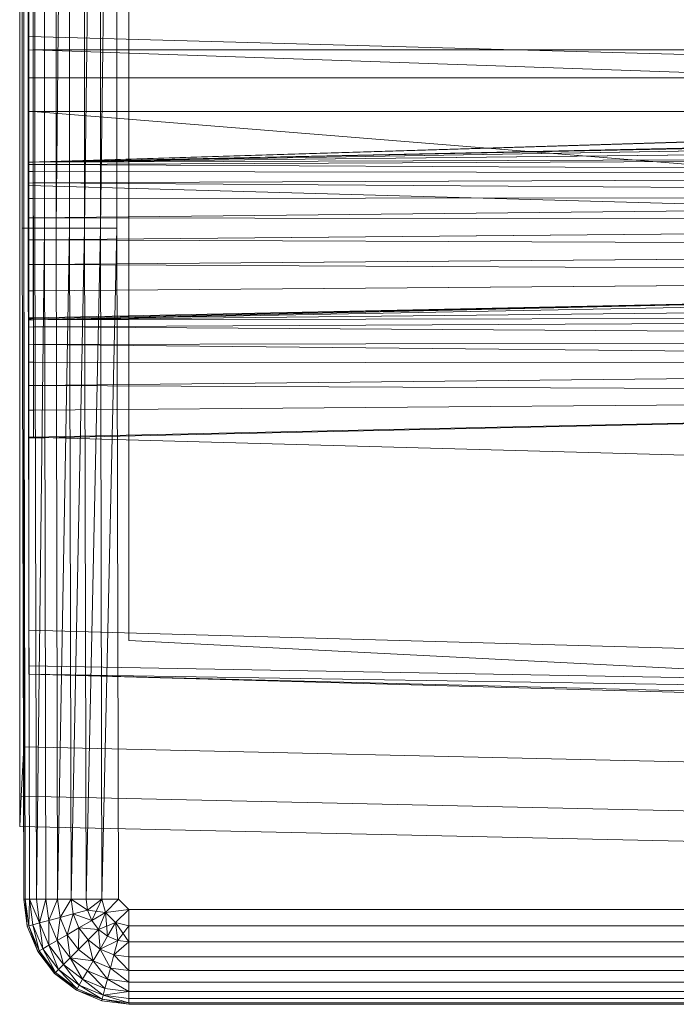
# Model space of a CAD drawing. Header units: metres. Extents: x 391.1 to 430.4, y 12.7 to 28.4.
# Tile 104 of 168: x 407.3769 to 407.4684, y 26.2527 to 26.3898. Entities that reach past the tile are written whole.
import ezdxf

# ---------------------------------------------------------------- set-up
doc = ezdxf.new("R2010")
doc.units = ezdxf.units.M
doc.layers.add('A-DETL-____-MBND', color=7, linetype='Continuous', lineweight=18)

# ---------------------------------------------------------------- blocks, each defined once
blk = doc.blocks.new('Family - Inodor PB-155487-02_PCI_P0')
at = {"layer": 'A-DETL-____-MBND', "color": 253, "true_color": 0xaaaaaa}
for p, q in [((0.00056, 0.01465), (0.00056, 0.38826)), ((0.00056, 0.01465), (0.00056, 0.38826)), ((0, 0.36417), (0, 0.03582)), ((0, 0.03582), (0, 0.36417)), ((0.00056, 0.36417), (0.00056, 0.03582)), ((0.00056, 0.03582), (0.00056, 0.36417)), ((0.01521, 0.35403), (0.01521, 0.05064)), ((0.01521, 0.35403), (0.01521, 0.05064)), ((0.00036, 0.10805), (0.00036, 0.29485)), ((0.00036, 0.10805), (0.00036, 0.29485)), ((0.00056, 0.10805), (0.00056, 0.29485)), ((0.00056, 0.29485), (0.00056, 0.10805)), ((0.00056, 0.10805), (0.00056, 0.29485)), ((0.00116, 0.10805), (0.00116, 0.29485)), ((0.00116, 0.29485), (0.00116, 0.10805)), ((0.00116, 0.10805), (0.00116, 0.29485)), ((0.00213, 0.10805), (0.00213, 0.29485)), ((0.00213, 0.29485), (0.00213, 0.10805)), ((0.00213, 0.10805), (0.00213, 0.29485)), ((0.00345, 0.10805), (0.00345, 0.29485)), ((0.00345, 0.29485), (0.00345, 0.10805)), ((0.00345, 0.10805), (0.00345, 0.29485)), ((0.00508, 0.10805), (0.00508, 0.29485)), ((0.00508, 0.29485), (0.00508, 0.10805)), ((0.00696, 0.29485), (0.00508, 0.10805)), ((0.00508, 0.10805), (0.00508, 0.29485)), ((0.00508, 0.10805), (0.00696, 0.29485)), ((0.00696, 0.10805), (0.00696, 0.29485)), ((0.00696, 0.10805), (0.00696, 0.29485)), ((0.00696, 0.10805), (0.00696, 0.29485)), ((0.00904, 0.10805), (0.00904, 0.29485)), ((0.00904, 0.29485), (0.00904, 0.10805)), ((0.01126, 0.29485), (0.00904, 0.10805)), ((0.00904, 0.10805), (0.00904, 0.29485)), ((0.00904, 0.10805), (0.01126, 0.29485)), ((0.01126, 0.10805), (0.01126, 0.29485)), ((0.01354, 0.29485), (0.01126, 0.10805)), ((0.01126, 0.10805), (0.01126, 0.29485)), ((0.01126, 0.10805), (0.01126, 0.29485)), ((0.01126, 0.10805), (0.01354, 0.29485)), ((0.01354, 0.10805), (0.01354, 0.29485)), ((0.01354, 0.29485), (0.01354, 0.10805)), ((0.01354, 0.10805), (0.01354, 0.29485)), ((0.00127, 0.11722), (0.00127, 0.28262)), ((0.00127, 0.13284), (0.00127, 0.26701)), ((0.00127, 0.267), (0.00127, 0.13339)), ((0.00186, 0.26697), (0.00186, 0.13288)), ((0.00186, 0.13288), (0.00186, 0.26697)), ((0.00186, 0.13288), (0.00186, 0.26697)), ((0.00186, 0.13288), (0.00186, 0.26697)), ((0.00127, 0.13475), (0.00127, 0.15852)), ((0.51095, 0.12067), (0.00127, 0.13475)), ((0.00127, 0.11399), (0.00127, 0.13475)), ((0.52327, 0.1334), (0.00127, 0.11723)), ((0.00127, 0.13339), (0.00127, 0.13285)), ((0.00187, 0.11726), (0.52327, 0.1334)), ((0.00187, 0.11726), (0.52327, 0.1334)), ((0.00186, 0.13288), (0.00127, 0.13285)), ((0.00186, 0.13288), (0.00127, 0.13285)), ((0.00186, 0.13288), (0.00127, 0.13284)), ((0.00186, 0.13288), (0.00127, 0.13284)), ((0.00127, 0.13285), (0.00127, 0.12897)), ((0.00127, 0.13284), (0.00127, 0.11728)), ((0.00186, 0.13288), (0.28176, 0.13288)), ((0.28176, 0.13288), (0.00186, 0.13288)), ((0.00186, 0.12899), (0.00186, 0.13288)), ((0.00186, 0.13288), (0.00186, 0.12899)), ((0.28176, 0.13288), (0.00186, 0.13288)), ((0.28176, 0.13288), (0.00186, 0.13288)), ((0.28176, 0.12326), (0.00186, 0.13288)), ((0.00186, 0.13288), (0.00187, 0.11726)), ((0.28176, 0.12326), (0.00186, 0.13288)), ((0.00187, 0.11726), (0.00186, 0.13288)), ((0.00187, 0.11726), (0.51154, 0.13288)), ((0.00187, 0.11726), (0.51154, 0.13288)), ((0.00186, 0.12899), (0.00127, 0.12897)), ((0.00186, 0.12899), (0.00127, 0.12897)), ((0.00127, 0.12897), (0.00127, 0.12431)), ((0.00186, 0.12899), (0.28176, 0.12899)), ((0.28176, 0.12899), (0.00186, 0.12899)), ((0.00186, 0.12431), (0.00186, 0.12899)), ((0.00186, 0.12899), (0.00186, 0.12431)), ((0.00186, 0.12431), (0.00127, 0.12431)), ((0.00127, 0.12431), (0.00186, 0.12431)), ((0.00127, 0.12431), (0.00127, 0.1243)), ((0.00186, 0.12431), (0.00127, 0.1243)), ((0.00127, 0.1243), (0.00186, 0.12431)), ((0.00186, 0.12431), (0.00127, 0.12428)), ((0.00186, 0.12431), (0.00127, 0.12428)), ((0.00127, 0.1243), (0.00127, 0.12428)), ((0.00127, 0.12428), (0.00127, 0.09539)), ((0.00186, 0.12431), (0.28176, 0.12431)), ((0.28176, 0.12431), (0.00186, 0.12431)), ((0.28175, 0.10165), (0.00186, 0.12431)), ((0.00186, 0.12431), (0.00192, 0.09531)), ((0.28175, 0.10165), (0.00186, 0.12431)), ((0.00192, 0.09531), (0.00186, 0.12431)), ((0.00187, 0.11726), (0.28176, 0.12326)), ((0.00187, 0.11726), (0.28176, 0.12326)), ((0.28176, 0.12326), (0.00187, 0.11726)), ((0.00187, 0.11726), (0.28176, 0.12326)), ((0.28176, 0.12295), (0.00187, 0.11726)), ((0.00187, 0.11726), (0.28176, 0.12295)), ((0.28176, 0.12197), (0.00187, 0.11726)), ((0.00187, 0.11726), (0.28176, 0.12197)), ((0.28176, 0.12037), (0.00187, 0.11726)), ((0.00187, 0.11726), (0.28176, 0.12037)), ((0.28176, 0.11819), (0.00187, 0.11726)), ((0.00187, 0.11694), (0.28176, 0.11819)), ((0.00187, 0.11726), (0.28176, 0.11819)), ((0.00187, 0.11694), (0.28176, 0.11819)), ((0.00187, 0.11726), (0.00127, 0.11728)), ((0.00127, 0.11728), (0.00187, 0.11726)), ((0.00127, 0.11728), (0.00127, 0.11723)), ((0.00127, 0.11722), (0.00187, 0.11726)), ((0.00187, 0.11726), (0.00127, 0.11722)), ((0.00187, 0.11726), (0.00127, 0.11723)), ((0.00187, 0.11726), (0.00127, 0.11723)), ((0.00127, 0.11722), (0.00127, 0.11691)), ((0.00187, 0.11694), (0.00127, 0.11691)), ((0.00187, 0.11694), (0.00127, 0.11691)), ((0.00127, 0.11691), (0.00127, 0.11594)), ((0.00187, 0.11694), (0.00187, 0.11726)), ((0.00187, 0.11726), (0.00187, 0.11694)), ((0.28176, 0.11552), (0.00187, 0.11694)), ((0.28176, 0.11552), (0.00187, 0.11694)), ((0.00187, 0.11596), (0.00187, 0.11694)), ((0.00187, 0.11694), (0.00187, 0.11596)), ((0.00187, 0.11596), (0.00127, 0.11594)), ((0.00187, 0.11596), (0.00127, 0.11594)), ((0.00127, 0.11594), (0.00127, 0.11434)), ((0.28176, 0.11552), (0.00187, 0.11596)), ((0.28176, 0.11552), (0.00187, 0.11596)), ((0.00187, 0.11436), (0.00187, 0.11596)), ((0.00187, 0.11596), (0.00187, 0.11436)), ((0.28176, 0.11552), (0.00187, 0.11436)), ((0.00187, 0.11436), (0.28176, 0.11552)), ((0.00187, 0.11436), (0.00127, 0.11434)), ((0.00187, 0.11436), (0.00127, 0.11434)), ((0.00127, 0.11434), (0.00127, 0.11218)), ((0.51095, 0.09991), (0.00127, 0.11399)), ((0.00127, 0.07896), (0.00127, 0.11399)), ((0.28176, 0.11242), (0.00187, 0.11436)), ((0.28176, 0.11242), (0.00187, 0.11436)), ((0.00187, 0.11219), (0.00187, 0.11436)), ((0.00187, 0.11436), (0.00187, 0.11219)), ((0.28176, 0.11242), (0.00187, 0.11219)), ((0.00187, 0.10951), (0.28176, 0.11242)), ((0.00187, 0.11219), (0.28176, 0.11242)), ((0.00187, 0.10951), (0.28176, 0.11242)), ((0.00187, 0.11219), (0.00127, 0.11218)), ((0.00187, 0.11219), (0.00127, 0.11218)), ((0.00127, 0.11218), (0.00127, 0.10951)), ((0.00187, 0.10951), (0.00187, 0.11219)), ((0.00187, 0.11219), (0.00187, 0.10951)), ((0.00187, 0.10951), (0.00127, 0.10951)), ((0.00127, 0.10951), (0.00187, 0.10951)), ((0.00187, 0.10951), (0.00127, 0.10951)), ((0.00187, 0.10951), (0.00127, 0.10951)), ((0.00127, 0.10951), (0.00127, 0.10642)), ((0.28176, 0.10898), (0.00187, 0.10951)), ((0.28176, 0.10898), (0.00187, 0.10951)), ((0.00187, 0.10641), (0.00187, 0.10951)), ((0.00187, 0.10951), (0.00187, 0.10641)), ((0.28176, 0.10898), (0.00187, 0.10641)), ((0.00187, 0.10641), (0.28176, 0.10898)), ((0.00056, 0.10805), (0.00036, 0.10805)), ((0.00056, 0.01465), (0.00036, 0.10805)), ((0.00036, 0.10805), (0.00056, 0.10805)), ((0.00056, 0.10805), (0.00036, 0.10805)), ((0.00056, 0.01465), (0.00036, 0.10805)), ((0.00116, 0.10805), (0.00056, 0.10805)), ((0.00076, 0.01465), (0.00056, 0.10805)), ((0.00056, 0.10805), (0.00116, 0.10805)), ((0.00056, 0.10805), (0.00056, 0.01465)), ((0.00116, 0.10805), (0.00056, 0.10805)), ((0.00076, 0.01465), (0.00056, 0.10805)), ((0.00076, 0.01465), (0.00056, 0.10805)), ((0.00056, 0.01465), (0.00056, 0.10805)), ((0.00213, 0.10805), (0.00116, 0.10805)), ((0.00136, 0.01465), (0.00116, 0.10805)), ((0.00116, 0.10805), (0.00213, 0.10805)), ((0.00116, 0.10805), (0.00136, 0.01465)), ((0.00213, 0.10805), (0.00116, 0.10805)), ((0.00136, 0.01465), (0.00116, 0.10805)), ((0.00345, 0.10805), (0.00213, 0.10805)), ((0.00233, 0.01465), (0.00213, 0.10805)), ((0.00213, 0.10805), (0.00345, 0.10805)), ((0.00213, 0.10805), (0.00233, 0.01465)), ((0.00345, 0.10805), (0.00213, 0.10805)), ((0.00233, 0.01465), (0.00213, 0.10805)), ((0.00345, 0.10805), (0.00233, 0.01465)), ((0.00233, 0.01465), (0.00345, 0.10805)), ((0.00365, 0.01465), (0.00345, 0.10805)), ((0.00345, 0.10805), (0.00508, 0.10805)), ((0.00508, 0.10805), (0.00345, 0.10805)), ((0.00365, 0.01465), (0.00345, 0.10805)), ((0.00365, 0.01465), (0.00345, 0.10805)), ((0.00528, 0.01465), (0.00508, 0.10805)), ((0.00696, 0.10805), (0.00508, 0.10805)), ((0.00508, 0.10805), (0.00528, 0.01465)), ((0.00696, 0.10805), (0.00508, 0.10805)), ((0.00528, 0.01465), (0.00508, 0.10805)), ((0.00696, 0.10805), (0.00528, 0.01465)), ((0.00528, 0.01465), (0.00696, 0.10805)), ((0.00716, 0.01465), (0.00696, 0.10805)), ((0.00696, 0.10805), (0.00904, 0.10805)), ((0.00904, 0.10805), (0.00696, 0.10805)), ((0.00716, 0.01465), (0.00696, 0.10805)), ((0.00716, 0.01465), (0.00696, 0.10805)), ((0.00904, 0.10805), (0.00716, 0.01465)), ((0.00716, 0.01465), (0.00904, 0.10805)), ((0.00924, 0.01465), (0.00904, 0.10805)), ((0.01126, 0.10805), (0.00904, 0.10805)), ((0.01126, 0.10805), (0.00904, 0.10805)), ((0.00924, 0.01465), (0.00904, 0.10805)), ((0.00924, 0.01465), (0.00904, 0.10805)), ((0.01126, 0.10805), (0.00924, 0.01465)), ((0.00924, 0.01465), (0.01126, 0.10805)), ((0.01146, 0.01465), (0.01126, 0.10805)), ((0.01354, 0.10805), (0.01126, 0.10805)), ((0.01354, 0.10805), (0.01126, 0.10805)), ((0.01146, 0.01465), (0.01126, 0.10805)), ((0.01146, 0.01465), (0.01126, 0.10805)), ((0.01354, 0.10805), (0.01146, 0.01465)), ((0.01146, 0.01465), (0.01354, 0.10805)), ((0.01374, 0.01465), (0.01354, 0.10805)), ((0.01354, 0.10805), (0.01374, 0.01465)), ((0.01374, 0.01465), (0.01354, 0.10805)), ((0.00187, 0.10641), (0.00127, 0.10642)), ((0.00127, 0.10642), (0.00187, 0.10641)), ((0.00127, 0.10642), (0.00127, 0.10642)), ((0.00187, 0.10641), (0.00127, 0.10642)), ((0.00127, 0.10642), (0.00187, 0.10641)), ((0.00127, 0.10642), (0.00127, 0.10641)), ((0.00187, 0.10641), (0.00127, 0.10641)), ((0.00187, 0.10641), (0.00127, 0.10641)), ((0.00127, 0.10641), (0.00127, 0.10299)), ((0.28176, 0.10533), (0.00187, 0.10641)), ((0.00187, 0.10641), (0.00187, 0.10298)), ((0.28176, 0.10533), (0.00187, 0.10641)), ((0.00187, 0.10298), (0.00187, 0.10641)), ((0.28176, 0.10533), (0.00187, 0.10298)), ((0.00187, 0.10298), (0.28176, 0.10533)), ((0.00187, 0.10298), (0.00127, 0.10299)), ((0.00127, 0.10299), (0.00187, 0.10298)), ((0.00127, 0.10299), (0.00127, 0.10298)), ((0.00187, 0.10298), (0.00127, 0.10298)), ((0.00127, 0.10298), (0.00187, 0.10298)), ((0.00127, 0.10298), (0.00127, 0.10297)), ((0.00187, 0.10298), (0.00127, 0.10297)), ((0.00187, 0.10298), (0.00127, 0.10297)), ((0.00127, 0.10297), (0.00127, 0.09933)), ((0.28176, 0.10156), (0.00187, 0.10298)), ((0.28176, 0.10156), (0.00187, 0.10298)), ((0.00187, 0.09932), (0.00187, 0.10298)), ((0.00187, 0.10298), (0.00187, 0.09932)), ((0.28176, 0.10156), (0.00127, 0.09542)), ((0.28176, 0.10156), (0.00187, 0.09932)), ((0.00187, 0.09555), (0.28176, 0.10156)), ((0.00187, 0.09932), (0.28176, 0.10156)), ((0.00187, 0.09555), (0.28176, 0.10156)), ((0.28175, 0.10165), (0.00192, 0.09531)), ((0.00192, 0.09531), (0.28175, 0.10165)), ((0.28181, 0.10065), (0.00192, 0.09531)), ((0.00192, 0.09531), (0.28181, 0.10065)), ((0.00187, 0.09932), (0.00127, 0.09933)), ((0.00127, 0.09933), (0.00187, 0.09932)), ((0.00127, 0.09933), (0.00127, 0.09932)), ((0.00187, 0.09932), (0.00127, 0.09932)), ((0.00187, 0.09932), (0.00127, 0.09932)), ((0.00127, 0.09932), (0.00127, 0.09556)), ((0.00187, 0.09555), (0.00187, 0.09932)), ((0.00187, 0.09932), (0.00187, 0.09555)), ((0.28181, 0.0982), (0.00192, 0.09531)), ((0.00192, 0.09531), (0.28181, 0.0982)), ((0.00187, 0.09555), (0.00127, 0.09556)), ((0.00127, 0.09556), (0.00187, 0.09555)), ((0.00127, 0.09556), (0.00127, 0.09555)), ((0.00187, 0.09555), (0.00127, 0.09552)), ((0.00187, 0.09555), (0.00127, 0.09555)), ((0.00127, 0.09555), (0.00187, 0.09555)), ((0.00127, 0.09555), (0.00127, 0.09553)), ((0.00187, 0.09555), (0.00127, 0.09553)), ((0.00127, 0.09553), (0.00187, 0.09555)), ((0.00187, 0.09555), (0.00127, 0.09552)), ((0.00127, 0.09553), (0.00127, 0.09552)), ((0.00127, 0.09552), (0.00127, 0.09542)), ((0.00192, 0.09531), (0.00127, 0.09539)), ((0.00127, 0.09539), (0.00192, 0.09531)), ((0.00127, 0.09539), (0.00127, 0.09528)), ((0.00192, 0.09531), (0.00127, 0.09528)), ((0.00192, 0.09531), (0.00127, 0.09528)), ((0.00127, 0.09528), (0.00127, 0.09428)), ((0.28181, 0.09576), (0.00192, 0.09531)), ((0.00192, 0.09431), (0.28181, 0.09576)), ((0.00192, 0.09531), (0.28181, 0.09576)), ((0.00192, 0.09431), (0.28181, 0.09576)), ((0.00192, 0.09431), (0.00192, 0.09531)), ((0.00192, 0.09531), (0.00192, 0.09431)), ((0.00192, 0.09431), (0.00127, 0.09428)), ((0.00192, 0.09431), (0.00127, 0.09428)), ((0.00127, 0.09428), (0.00127, 0.09183)), ((0.28181, 0.09248), (0.00192, 0.09431)), ((0.28181, 0.09248), (0.00192, 0.09431)), ((0.00192, 0.09185), (0.00192, 0.09431)), ((0.00192, 0.09431), (0.00192, 0.09185)), ((0.00192, 0.09185), (0.00127, 0.09183)), ((0.00192, 0.09185), (0.00127, 0.09183)), ((0.28181, 0.09248), (0.00192, 0.09185)), ((0.00192, 0.09185), (0.28181, 0.09248)), ((0.28181, 0.08906), (0.00192, 0.09185)), ((0.28181, 0.08906), (0.00192, 0.09185)), ((0.00192, 0.08942), (0.00192, 0.09185)), ((0.00192, 0.09185), (0.00192, 0.08942)), ((0.00127, 0.09183), (0.00127, 0.08941)), ((0.00192, 0.08942), (0.00127, 0.08941)), ((0.00192, 0.08942), (0.00127, 0.08941)), ((0.00127, 0.08941), (0.00127, 0.08614)), ((0.28181, 0.08906), (0.00192, 0.08942)), ((0.28181, 0.08906), (0.00192, 0.08942)), ((0.00192, 0.08614), (0.00192, 0.08942)), ((0.00192, 0.08942), (0.00192, 0.08614)), ((0.28181, 0.08906), (0.00192, 0.08614)), ((0.00192, 0.08614), (0.28181, 0.08906)), ((0.00192, 0.08614), (0.00127, 0.08614)), ((0.00127, 0.08614), (0.00192, 0.08614)), ((0.00127, 0.08614), (0.00127, 0.08614)), ((0.00192, 0.08614), (0.00127, 0.08614)), ((0.00192, 0.08614), (0.00127, 0.08614)), ((0.00127, 0.08614), (0.00127, 0.08273)), ((0.28181, 0.08497), (0.00192, 0.08614)), ((0.00192, 0.08614), (0.00192, 0.08272)), ((0.28181, 0.08497), (0.00192, 0.08614)), ((0.00192, 0.08272), (0.00192, 0.08614)), ((0.28181, 0.08497), (0.00127, 0.07882)), ((0.28181, 0.08497), (0.00192, 0.08272)), ((0.00192, 0.07896), (0.28181, 0.08497)), ((0.00192, 0.08272), (0.28181, 0.08497)), ((0.00192, 0.07896), (0.28181, 0.08497)), ((0.00192, 0.08272), (0.00127, 0.08273)), ((0.00127, 0.08273), (0.00192, 0.08272)), ((0.00127, 0.08273), (0.00127, 0.08272)), ((0.00192, 0.08272), (0.00127, 0.08272)), ((0.00127, 0.08272), (0.00192, 0.08272)), ((0.00127, 0.08272), (0.00127, 0.08271)), ((0.00192, 0.08272), (0.00127, 0.08271)), ((0.00192, 0.08272), (0.00127, 0.08271)), ((0.00127, 0.08271), (0.00127, 0.07897)), ((0.00192, 0.07896), (0.00192, 0.08272)), ((0.00192, 0.08272), (0.00192, 0.07896)), ((0.00192, 0.07896), (0.00127, 0.07897)), ((0.00127, 0.07897), (0.00192, 0.07896)), ((0.00127, 0.07897), (0.00127, 0.07896)), ((0.51095, 0.06488), (0.00127, 0.07896)), ((0.00127, 0.05207), (0.00127, 0.07896)), ((0.00192, 0.07896), (0.00127, 0.07894)), ((0.00192, 0.07896), (0.00127, 0.07896)), ((0.00127, 0.07896), (0.00192, 0.07896)), ((0.00127, 0.07896), (0.00127, 0.07894)), ((0.00192, 0.07896), (0.00127, 0.07894)), ((0.00127, 0.07894), (0.00192, 0.07896)), ((0.00192, 0.07896), (0.00127, 0.07894)), ((0.00127, 0.07894), (0.00127, 0.07882)), ((0.00127, 0.07894), (0.00127, 0.07894)), ((0.51095, 0.03799), (0.00127, 0.05207)), ((0.00127, 0.04712), (0.00127, 0.05207)), ((0.01521, 0.05064), (0.15161, 0.0437)), ((0.17966, 0.04228), (0.01521, 0.05064)), ((0.51095, 0.03799), (0.00127, 0.04712)), ((0.00127, 0.04594), (0.00127, 0.04712)), ((0.51095, 0.03799), (0.00127, 0.04594)), ((0.51095, 0.03305), (0.00127, 0.04594)), ((0.51095, 0.03186), (0.00127, 0.04594)), ((0, 0.03582), (0, 0.02899)), ((0, 0.02899), (0, 0.03582)), ((0.00056, 0.03582), (0.00022, 0.02899)), ((0.00022, 0.02899), (0.00056, 0.03582)), ((0.00056, 0.03582), (0.31998, 0.0287)), ((0.00056, 0.03582), (0.31998, 0.0287)), ((0.00022, 0.02899), (0, 0.02477)), ((0, 0.02477), (0.00022, 0.02899)), ((0, 0.02899), (0, 0.02477)), ((0, 0.02477), (0, 0.02899)), ((0.00022, 0.02899), (0.31971, 0.02187)), ((0.00022, 0.02899), (0.31971, 0.02187)), ((0, 0.02477), (0.31954, 0.01764)), ((0, 0.02477), (0.31954, 0.01764)), ((0.00076, 0.01465), (0.00056, 0.01465)), ((0.00106, 0.01086), (0.00056, 0.01465)), ((0.00106, 0.01086), (0.00056, 0.01465)), ((0.00106, 0.01086), (0.00056, 0.01465)), ((0.00076, 0.01465), (0.00056, 0.01465)), ((0.00076, 0.01465), (0.00056, 0.01465)), ((0.00106, 0.01086), (0.00056, 0.01465)), ((0.00136, 0.01465), (0.00076, 0.01465)), ((0.00126, 0.01091), (0.00076, 0.01465)), ((0.00076, 0.01465), (0.00136, 0.01465)), ((0.00076, 0.01465), (0.00106, 0.01086)), ((0.00136, 0.01465), (0.00076, 0.01465)), ((0.00126, 0.01091), (0.00076, 0.01465)), ((0.00126, 0.01091), (0.00076, 0.01465)), ((0.00106, 0.01086), (0.00076, 0.01465)), ((0.00136, 0.01465), (0.00126, 0.01091)), ((0.00126, 0.01091), (0.00136, 0.01465)), ((0.00233, 0.01465), (0.00136, 0.01465)), ((0.00183, 0.01106), (0.00136, 0.01465)), ((0.00136, 0.01465), (0.00233, 0.01465)), ((0.00233, 0.01465), (0.00136, 0.01465)), ((0.00277, 0.01132), (0.00136, 0.01465)), ((0.00277, 0.01132), (0.00136, 0.01465)), ((0.00183, 0.01106), (0.00136, 0.01465)), ((0.00183, 0.01106), (0.00136, 0.01465)), ((0.00365, 0.01465), (0.00233, 0.01465)), ((0.00233, 0.01465), (0.00277, 0.01132)), ((0.00365, 0.01465), (0.00233, 0.01465)), ((0.00233, 0.01465), (0.00277, 0.01132)), ((0.00365, 0.01465), (0.00233, 0.01465)), ((0.00277, 0.01132), (0.00233, 0.01465)), ((0.00365, 0.01465), (0.00277, 0.01132)), ((0.00277, 0.01132), (0.00365, 0.01465)), ((0.00528, 0.01465), (0.00365, 0.01465)), ((0.00405, 0.01166), (0.00365, 0.01465)), ((0.00365, 0.01465), (0.00528, 0.01465)), ((0.00528, 0.01465), (0.00365, 0.01465)), ((0.00405, 0.01166), (0.00365, 0.01465)), ((0.00405, 0.01166), (0.00365, 0.01465)), ((0.00528, 0.01465), (0.00405, 0.01166)), ((0.00405, 0.01166), (0.00528, 0.01465)), ((0.00716, 0.01465), (0.00528, 0.01465)), ((0.00562, 0.01208), (0.00528, 0.01465)), ((0.00716, 0.01465), (0.00528, 0.01465)), ((0.00716, 0.01465), (0.00528, 0.01465)), ((0.00562, 0.01208), (0.00528, 0.01465)), ((0.00562, 0.01208), (0.00528, 0.01465)), ((0.00716, 0.01465), (0.00562, 0.01208)), ((0.00562, 0.01208), (0.00716, 0.01465)), ((0.00924, 0.01465), (0.00716, 0.01465)), ((0.00744, 0.01257), (0.00716, 0.01465)), ((0.00924, 0.01465), (0.00716, 0.01465)), ((0.00924, 0.01465), (0.00716, 0.01465)), ((0.00945, 0.01311), (0.00716, 0.01465)), ((0.00945, 0.01311), (0.00716, 0.01465)), ((0.00744, 0.01257), (0.00716, 0.01465)), ((0.00744, 0.01257), (0.00716, 0.01465)), ((0.01146, 0.01465), (0.00924, 0.01465)), ((0.00924, 0.01465), (0.00945, 0.01311)), ((0.01146, 0.01465), (0.00924, 0.01465)), ((0.00924, 0.01465), (0.00945, 0.01311)), ((0.01146, 0.01465), (0.00924, 0.01465)), ((0.00945, 0.01311), (0.00924, 0.01465)), ((0.01146, 0.01465), (0.00945, 0.01311)), ((0.01146, 0.01465), (0.00945, 0.01311)), ((0.00945, 0.01311), (0.01146, 0.01465)), ((0.01004, 0.01167), (0.01146, 0.01465)), ((0.01004, 0.01167), (0.01146, 0.01465)), ((0.01374, 0.01465), (0.01146, 0.01465)), ((0.01196, 0.01277), (0.01146, 0.01465)), ((0.01374, 0.01465), (0.01146, 0.01465)), ((0.01196, 0.01277), (0.01146, 0.01465)), ((0.01146, 0.01465), (0.01374, 0.01465)), ((0.01196, 0.01277), (0.01146, 0.01465)), ((0.01374, 0.01465), (0.01196, 0.01277)), ((0.01196, 0.01277), (0.01374, 0.01465)), ((0.01196, 0.01277), (0.01374, 0.01465)), ((0.01521, 0.01318), (0.01374, 0.01465)), ((0.01374, 0.01465), (0.01521, 0.01318)), ((0.01521, 0.01318), (0.01374, 0.01465)), ((0.00744, 0.01257), (0.00562, 0.01208)), ((0.00744, 0.01257), (0.00562, 0.01208)), ((0.00562, 0.01208), (0.00744, 0.01257)), ((0.00661, 0.00968), (0.00744, 0.01257)), ((0.00661, 0.00968), (0.00744, 0.01257)), ((0.00945, 0.01311), (0.00744, 0.01257)), ((0.00945, 0.01311), (0.00744, 0.01257)), ((0.00744, 0.01257), (0.00945, 0.01311)), ((0.00824, 0.01062), (0.00744, 0.01257)), ((0.01004, 0.01167), (0.00744, 0.01257)), ((0.01004, 0.01167), (0.00744, 0.01257)), ((0.00824, 0.01062), (0.00744, 0.01257)), ((0.00824, 0.01062), (0.00744, 0.01257)), ((0.01196, 0.01277), (0.00945, 0.01311)), ((0.01004, 0.01167), (0.00945, 0.01311)), ((0.01004, 0.01167), (0.00945, 0.01311)), ((0.01004, 0.01167), (0.00945, 0.01311)), ((0.01196, 0.01277), (0.01004, 0.01167)), ((0.01196, 0.01277), (0.01004, 0.01167)), ((0.01004, 0.01167), (0.01196, 0.01277)), ((0.01196, 0.01277), (0.01099, 0.01043)), ((0.01099, 0.01043), (0.01196, 0.01277)), ((0.01099, 0.01043), (0.01196, 0.01277)), ((0.01521, 0.01318), (0.01196, 0.01277)), ((0.01196, 0.01277), (0.01521, 0.01318)), ((0.01334, 0.0114), (0.01196, 0.01277)), ((0.01334, 0.0114), (0.01196, 0.01277)), ((0.01334, 0.0114), (0.01196, 0.01277)), ((0.01223, 0.00948), (0.01196, 0.01277)), ((0.01223, 0.00948), (0.01196, 0.01277)), ((0.01521, 0.01318), (0.01334, 0.0114)), ((0.01334, 0.0114), (0.01521, 0.01318)), ((0.01334, 0.0114), (0.01521, 0.01318)), ((0.15024, 0.01318), (0.01521, 0.01318)), ((0.01521, 0.0109), (0.01521, 0.01318)), ((0.01521, 0.01318), (0.15024, 0.01318)), ((0.15024, 0.01318), (0.01521, 0.01318)), ((0.01521, 0.0109), (0.01521, 0.01318)), ((0.01521, 0.0109), (0.01521, 0.01318)), ((0.00183, 0.01106), (0.00126, 0.01091)), ((0.00183, 0.01106), (0.00126, 0.01091)), ((0.00126, 0.01091), (0.00183, 0.01106)), ((0.00277, 0.01132), (0.00183, 0.01106)), ((0.00277, 0.01132), (0.00183, 0.01106)), ((0.00183, 0.01106), (0.00277, 0.01132)), ((0.00322, 0.00772), (0.00183, 0.01106)), ((0.00322, 0.00772), (0.00183, 0.01106)), ((0.0027, 0.00743), (0.00183, 0.01106)), ((0.00322, 0.00772), (0.00183, 0.01106)), ((0.0027, 0.00743), (0.00183, 0.01106)), ((0.00405, 0.01166), (0.00277, 0.01132)), ((0.00405, 0.01166), (0.00277, 0.01132)), ((0.00277, 0.01132), (0.00405, 0.01166)), ((0.00406, 0.00821), (0.00277, 0.01132)), ((0.00406, 0.00821), (0.00277, 0.01132)), ((0.00322, 0.00772), (0.00277, 0.01132)), ((0.00406, 0.00821), (0.00277, 0.01132)), ((0.00322, 0.00772), (0.00277, 0.01132)), ((0.00562, 0.01208), (0.00405, 0.01166)), ((0.00562, 0.01208), (0.00405, 0.01166)), ((0.00405, 0.01166), (0.00562, 0.01208)), ((0.0052, 0.00887), (0.00405, 0.01166)), ((0.0052, 0.00887), (0.00405, 0.01166)), ((0.00406, 0.00821), (0.00405, 0.01166)), ((0.0052, 0.00887), (0.00405, 0.01166)), ((0.00406, 0.00821), (0.00405, 0.01166)), ((0.0052, 0.00887), (0.00562, 0.01208)), ((0.0052, 0.00887), (0.00562, 0.01208)), ((0.00661, 0.00968), (0.00562, 0.01208)), ((0.00661, 0.00968), (0.00562, 0.01208)), ((0.00661, 0.00968), (0.00562, 0.01208)), ((0.01004, 0.01167), (0.00824, 0.01062)), ((0.01004, 0.01167), (0.00824, 0.01062)), ((0.00824, 0.01062), (0.01004, 0.01167)), ((0.01099, 0.01043), (0.01004, 0.01167)), ((0.01099, 0.01043), (0.01004, 0.01167)), ((0.01099, 0.01043), (0.01004, 0.01167)), ((0.01334, 0.0114), (0.01099, 0.01043)), ((0.01334, 0.0114), (0.01223, 0.00948)), ((0.01334, 0.0114), (0.01223, 0.00948)), ((0.01223, 0.00948), (0.01334, 0.0114)), ((0.01521, 0.0109), (0.01334, 0.0114)), ((0.01367, 0.00888), (0.01334, 0.0114)), ((0.01521, 0.0109), (0.01334, 0.0114)), ((0.01367, 0.00888), (0.01334, 0.0114)), ((0.01521, 0.0109), (0.01334, 0.0114)), ((0.01521, 0.00868), (0.01334, 0.0114)), ((0.01521, 0.00868), (0.01334, 0.0114)), ((0.01367, 0.00888), (0.01334, 0.0114)), ((0.00126, 0.01091), (0.00106, 0.01086)), ((0.00126, 0.01091), (0.00106, 0.01086)), ((0.00106, 0.01086), (0.00126, 0.01091)), ((0.00253, 0.00733), (0.00106, 0.01086)), ((0.00253, 0.00733), (0.00106, 0.01086)), ((0.00253, 0.00733), (0.00106, 0.01086)), ((0.00253, 0.00733), (0.00106, 0.01086)), ((0.0027, 0.00743), (0.00126, 0.01091)), ((0.0027, 0.00743), (0.00126, 0.01091)), ((0.00253, 0.00733), (0.00126, 0.01091)), ((0.0027, 0.00743), (0.00126, 0.01091)), ((0.00253, 0.00733), (0.00126, 0.01091)), ((0.00661, 0.00968), (0.0052, 0.00887)), ((0.00661, 0.00968), (0.0052, 0.00887)), ((0.0052, 0.00887), (0.00661, 0.00968)), ((0.00824, 0.01062), (0.00661, 0.00968)), ((0.00824, 0.01062), (0.00661, 0.00968)), ((0.00661, 0.00968), (0.00824, 0.01062)), ((0.00819, 0.00763), (0.00661, 0.00968)), ((0.00819, 0.00763), (0.00661, 0.00968)), ((0.00704, 0.00648), (0.00661, 0.00968)), ((0.00819, 0.00763), (0.00661, 0.00968)), ((0.00704, 0.00648), (0.00661, 0.00968)), ((0.00819, 0.00763), (0.00824, 0.01062)), ((0.00819, 0.00763), (0.00824, 0.01062)), ((0.00952, 0.00896), (0.00824, 0.01062)), ((0.01099, 0.01043), (0.00824, 0.01062)), ((0.01099, 0.01043), (0.00824, 0.01062)), ((0.00952, 0.00896), (0.00824, 0.01062)), ((0.00952, 0.00896), (0.00824, 0.01062)), ((0.01099, 0.01043), (0.00952, 0.00896)), ((0.01099, 0.01043), (0.00952, 0.00896)), ((0.00952, 0.00896), (0.01099, 0.01043)), ((0.01223, 0.00948), (0.01099, 0.01043)), ((0.01223, 0.00948), (0.01099, 0.01043)), ((0.01223, 0.00948), (0.01099, 0.01043)), ((0.01119, 0.00768), (0.01099, 0.01043)), ((0.01119, 0.00768), (0.01099, 0.01043)), ((0.01521, 0.0109), (0.01367, 0.00888)), ((0.15024, 0.0109), (0.01521, 0.0109)), ((0.01521, 0.00868), (0.01521, 0.0109)), ((0.01521, 0.0109), (0.15024, 0.0109)), ((0.01521, 0.0109), (0.01521, 0.00868)), ((0.15024, 0.0109), (0.01521, 0.0109)), ((0.01521, 0.00868), (0.01521, 0.0109)), ((0.0052, 0.00887), (0.00406, 0.00821)), ((0.0052, 0.00887), (0.00406, 0.00821)), ((0.00406, 0.00821), (0.0052, 0.00887)), ((0.00704, 0.00648), (0.0052, 0.00887)), ((0.00704, 0.00648), (0.0052, 0.00887)), ((0.00611, 0.00554), (0.0052, 0.00887)), ((0.00704, 0.00648), (0.0052, 0.00887)), ((0.00611, 0.00554), (0.0052, 0.00887)), ((0.00952, 0.00896), (0.00819, 0.00763)), ((0.00952, 0.00896), (0.00819, 0.00763)), ((0.00819, 0.00763), (0.00952, 0.00896)), ((0.01119, 0.00768), (0.00952, 0.00896)), ((0.01119, 0.00768), (0.00952, 0.00896)), ((0.01119, 0.00768), (0.00952, 0.00896)), ((0.01025, 0.00605), (0.00952, 0.00896)), ((0.01025, 0.00605), (0.00952, 0.00896)), ((0.01223, 0.00948), (0.01119, 0.00768)), ((0.01223, 0.00948), (0.01119, 0.00768)), ((0.01119, 0.00768), (0.01223, 0.00948)), ((0.01367, 0.00888), (0.01119, 0.00768)), ((0.01119, 0.00768), (0.01367, 0.00888)), ((0.01367, 0.00888), (0.01223, 0.00948)), ((0.01367, 0.00888), (0.01223, 0.00948)), ((0.01367, 0.00888), (0.01223, 0.00948)), ((0.01313, 0.00687), (0.01367, 0.00888)), ((0.01313, 0.00687), (0.01367, 0.00888)), ((0.01313, 0.00687), (0.01367, 0.00888)), ((0.01521, 0.00868), (0.01313, 0.00687)), ((0.01313, 0.00687), (0.01521, 0.00868)), ((0.01521, 0.00868), (0.01367, 0.00888)), ((0.01521, 0.00868), (0.01367, 0.00888)), ((0.01521, 0.00868), (0.01367, 0.00888)), ((0.15024, 0.00868), (0.01521, 0.00868)), ((0.01521, 0.0066), (0.01521, 0.00868)), ((0.01521, 0.00868), (0.15024, 0.00868)), ((0.15024, 0.00868), (0.01521, 0.00868)), ((0.01521, 0.0066), (0.01521, 0.00868)), ((0.01521, 0.0066), (0.01521, 0.00868)), ((0.0027, 0.00743), (0.00253, 0.00733)), ((0.0027, 0.00743), (0.00253, 0.00733)), ((0.00253, 0.00733), (0.0027, 0.00743)), ((0.00485, 0.00429), (0.00253, 0.00733)), ((0.00485, 0.00429), (0.00253, 0.00733)), ((0.00485, 0.00429), (0.00253, 0.00733)), ((0.00485, 0.00429), (0.00253, 0.00733)), ((0.00322, 0.00772), (0.0027, 0.00743)), ((0.00322, 0.00772), (0.0027, 0.00743)), ((0.0027, 0.00743), (0.00322, 0.00772)), ((0.005, 0.00443), (0.0027, 0.00743)), ((0.005, 0.00443), (0.0027, 0.00743)), ((0.00485, 0.00429), (0.0027, 0.00743)), ((0.005, 0.00443), (0.0027, 0.00743)), ((0.00485, 0.00429), (0.0027, 0.00743)), ((0.00406, 0.00821), (0.00322, 0.00772)), ((0.00406, 0.00821), (0.00322, 0.00772)), ((0.00322, 0.00772), (0.00406, 0.00821)), ((0.00542, 0.00485), (0.00322, 0.00772)), ((0.00542, 0.00485), (0.00322, 0.00772)), ((0.005, 0.00443), (0.00322, 0.00772)), ((0.00542, 0.00485), (0.00322, 0.00772)), ((0.005, 0.00443), (0.00322, 0.00772)), ((0.00611, 0.00554), (0.00406, 0.00821)), ((0.00611, 0.00554), (0.00406, 0.00821)), ((0.00542, 0.00485), (0.00406, 0.00821)), ((0.00611, 0.00554), (0.00406, 0.00821)), ((0.00542, 0.00485), (0.00406, 0.00821)), ((0.00819, 0.00763), (0.00704, 0.00648)), ((0.00819, 0.00763), (0.00704, 0.00648)), ((0.00704, 0.00648), (0.00819, 0.00763)), ((0.01025, 0.00605), (0.00819, 0.00763)), ((0.01025, 0.00605), (0.00819, 0.00763)), ((0.01025, 0.00605), (0.00819, 0.00763)), ((0.01119, 0.00768), (0.01025, 0.00605)), ((0.01119, 0.00768), (0.01025, 0.00605)), ((0.01025, 0.00605), (0.01119, 0.00768)), ((0.01313, 0.00687), (0.01119, 0.00768)), ((0.01313, 0.00687), (0.01119, 0.00768)), ((0.01313, 0.00687), (0.01119, 0.00768)), ((0.01264, 0.00505), (0.01119, 0.00768)), ((0.01264, 0.00505), (0.01119, 0.00768)), ((0.01313, 0.00687), (0.01264, 0.00505)), ((0.01313, 0.00687), (0.01264, 0.00505)), ((0.01264, 0.00505), (0.01313, 0.00687)), ((0.01521, 0.0066), (0.01313, 0.00687)), ((0.01521, 0.0066), (0.01313, 0.00687)), ((0.01521, 0.0066), (0.01313, 0.00687)), ((0.01521, 0.00472), (0.01313, 0.00687)), ((0.01521, 0.00472), (0.01313, 0.00687)), ((0.00611, 0.00554), (0.00542, 0.00485)), ((0.00611, 0.00554), (0.00542, 0.00485)), ((0.00542, 0.00485), (0.00611, 0.00554)), ((0.00704, 0.00648), (0.00611, 0.00554)), ((0.00704, 0.00648), (0.00611, 0.00554)), ((0.00611, 0.00554), (0.00704, 0.00648)), ((0.00877, 0.0035), (0.00611, 0.00554)), ((0.00877, 0.0035), (0.00611, 0.00554)), ((0.00829, 0.00265), (0.00611, 0.00554)), ((0.00877, 0.0035), (0.00611, 0.00554)), ((0.00829, 0.00265), (0.00611, 0.00554)), ((0.00943, 0.00464), (0.00704, 0.00648)), ((0.01025, 0.00605), (0.00704, 0.00648)), ((0.01025, 0.00605), (0.00704, 0.00648)), ((0.00943, 0.00464), (0.00704, 0.00648)), ((0.00877, 0.0035), (0.00704, 0.00648)), ((0.00943, 0.00464), (0.00704, 0.00648)), ((0.00877, 0.0035), (0.00704, 0.00648)), ((0.01025, 0.00605), (0.00943, 0.00464)), ((0.01025, 0.00605), (0.00943, 0.00464)), ((0.00943, 0.00464), (0.01025, 0.00605)), ((0.01264, 0.00505), (0.01025, 0.00605)), ((0.01264, 0.00505), (0.01025, 0.00605)), ((0.01264, 0.00505), (0.01025, 0.00605)), ((0.01222, 0.00348), (0.01025, 0.00605)), ((0.01222, 0.00348), (0.01025, 0.00605)), ((0.15024, 0.0066), (0.01521, 0.0066)), ((0.01521, 0.0066), (0.01521, 0.00472)), ((0.01521, 0.0066), (0.15024, 0.0066)), ((0.01521, 0.0066), (0.01521, 0.00472)), ((0.15024, 0.0066), (0.01521, 0.0066)), ((0.01521, 0.00472), (0.01521, 0.0066)), ((0.005, 0.00443), (0.00485, 0.00429)), ((0.005, 0.00443), (0.00485, 0.00429)), ((0.00485, 0.00429), (0.005, 0.00443)), ((0.00789, 0.00196), (0.00485, 0.00429)), ((0.00789, 0.00196), (0.00485, 0.00429)), ((0.00789, 0.00196), (0.00485, 0.00429)), ((0.00799, 0.00214), (0.00485, 0.00429)), ((0.00799, 0.00214), (0.00485, 0.00429)), ((0.00789, 0.00196), (0.00485, 0.00429)), ((0.00542, 0.00485), (0.005, 0.00443)), ((0.00542, 0.00485), (0.005, 0.00443)), ((0.005, 0.00443), (0.00542, 0.00485)), ((0.00799, 0.00214), (0.005, 0.00443)), ((0.00799, 0.00214), (0.005, 0.00443)), ((0.00799, 0.00214), (0.005, 0.00443)), ((0.00829, 0.00265), (0.00542, 0.00485)), ((0.00829, 0.00265), (0.00542, 0.00485)), ((0.00799, 0.00214), (0.00542, 0.00485)), ((0.00829, 0.00265), (0.00542, 0.00485)), ((0.00799, 0.00214), (0.00542, 0.00485)), ((0.00943, 0.00464), (0.00877, 0.0035)), ((0.00943, 0.00464), (0.00877, 0.0035)), ((0.00877, 0.0035), (0.00943, 0.00464)), ((0.01222, 0.00348), (0.00943, 0.00464)), ((0.01222, 0.00348), (0.00943, 0.00464)), ((0.01188, 0.00221), (0.00943, 0.00464)), ((0.01222, 0.00348), (0.00943, 0.00464)), ((0.01188, 0.00221), (0.00943, 0.00464)), ((0.01264, 0.00505), (0.01222, 0.00348)), ((0.01264, 0.00505), (0.01222, 0.00348)), ((0.01222, 0.00348), (0.01264, 0.00505)), ((0.01521, 0.00472), (0.01264, 0.00505)), ((0.01521, 0.00472), (0.01264, 0.00505)), ((0.01521, 0.00472), (0.01264, 0.00505)), ((0.01521, 0.00309), (0.01264, 0.00505)), ((0.01521, 0.00309), (0.01264, 0.00505)), ((0.15024, 0.00472), (0.01521, 0.00472)), ((0.01521, 0.00472), (0.01521, 0.00309)), ((0.01521, 0.00472), (0.15024, 0.00472)), ((0.01521, 0.00472), (0.01521, 0.00309)), ((0.15024, 0.00472), (0.01521, 0.00472)), ((0.01521, 0.00309), (0.01521, 0.00472)), ((0.00877, 0.0035), (0.00829, 0.00265)), ((0.00877, 0.0035), (0.00829, 0.00265)), ((0.00829, 0.00265), (0.00877, 0.0035)), ((0.01188, 0.00221), (0.00877, 0.0035)), ((0.01188, 0.00221), (0.00877, 0.0035)), ((0.01163, 0.00127), (0.00877, 0.0035)), ((0.01188, 0.00221), (0.00877, 0.0035)), ((0.01163, 0.00127), (0.00877, 0.0035)), ((0.01222, 0.00348), (0.01188, 0.00221)), ((0.01222, 0.00348), (0.01188, 0.00221)), ((0.01188, 0.00221), (0.01222, 0.00348)), ((0.01521, 0.00309), (0.01222, 0.00348)), ((0.01521, 0.00309), (0.01222, 0.00348)), ((0.01521, 0.00309), (0.01222, 0.00348)), ((0.01521, 0.00177), (0.01222, 0.00348)), ((0.01521, 0.00177), (0.01222, 0.00348)), ((0.15024, 0.00309), (0.01521, 0.00309)), ((0.01521, 0.00309), (0.01521, 0.00177)), ((0.01521, 0.00309), (0.15024, 0.00309)), ((0.01521, 0.00309), (0.01521, 0.00177)), ((0.15024, 0.00309), (0.01521, 0.00309)), ((0.01521, 0.00177), (0.01521, 0.00309)), ((0.00799, 0.00214), (0.00789, 0.00196)), ((0.00799, 0.00214), (0.00789, 0.00196)), ((0.00789, 0.00196), (0.00799, 0.00214)), ((0.01142, 0.0005), (0.00789, 0.00196)), ((0.01142, 0.0005), (0.00789, 0.00196)), ((0.01142, 0.0005), (0.00789, 0.00196)), ((0.01147, 0.00069), (0.00789, 0.00196)), ((0.01147, 0.00069), (0.00789, 0.00196)), ((0.01142, 0.0005), (0.00789, 0.00196)), ((0.00829, 0.00265), (0.00799, 0.00214)), ((0.00829, 0.00265), (0.00799, 0.00214)), ((0.00799, 0.00214), (0.00829, 0.00265)), ((0.01147, 0.00069), (0.00799, 0.00214)), ((0.01147, 0.00069), (0.00799, 0.00214)), ((0.01147, 0.00069), (0.00799, 0.00214)), ((0.01163, 0.00127), (0.00829, 0.00265)), ((0.01163, 0.00127), (0.00829, 0.00265)), ((0.01147, 0.00069), (0.00829, 0.00265)), ((0.01163, 0.00127), (0.00829, 0.00265)), ((0.01147, 0.00069), (0.00829, 0.00265)), ((0.01188, 0.00221), (0.01163, 0.00127)), ((0.01188, 0.00221), (0.01163, 0.00127)), ((0.01163, 0.00127), (0.01188, 0.00221)), ((0.01521, 0.00177), (0.01163, 0.00127)), ((0.01163, 0.00127), (0.01521, 0.00177)), ((0.01521, 0.00177), (0.01188, 0.00221)), ((0.01521, 0.00177), (0.01188, 0.00221)), ((0.01521, 0.00177), (0.01188, 0.00221)), ((0.15024, 0.00177), (0.01521, 0.00177)), ((0.01521, 0.0008), (0.01521, 0.00177)), ((0.01521, 0.00177), (0.15024, 0.00177)), ((0.15024, 0.00177), (0.01521, 0.00177)), ((0.01521, 0.0008), (0.01521, 0.00177)), ((0.01521, 0.0008), (0.01521, 0.00177)), ((0.01147, 0.00069), (0.01142, 0.0005)), ((0.01147, 0.00069), (0.01142, 0.0005)), ((0.01142, 0.0005), (0.01147, 0.00069)), ((0.01521, 0), (0.01142, 0.0005)), ((0.01521, 0), (0.01142, 0.0005)), ((0.01521, 0), (0.01142, 0.0005)), ((0.01521, 0), (0.01142, 0.0005)), ((0.01163, 0.00127), (0.01147, 0.00069)), ((0.01163, 0.00127), (0.01147, 0.00069)), ((0.01147, 0.00069), (0.01163, 0.00127)), ((0.01521, 0.0002), (0.01147, 0.00069)), ((0.01521, 0.0002), (0.01147, 0.00069)), ((0.01521, 0), (0.01147, 0.00069)), ((0.01521, 0.0002), (0.01147, 0.00069)), ((0.01521, 0), (0.01147, 0.00069)), ((0.01521, 0.0008), (0.01163, 0.00127)), ((0.01521, 0.0008), (0.01163, 0.00127)), ((0.01521, 0.0008), (0.01163, 0.00127)), ((0.01521, 0.0002), (0.01163, 0.00127)), ((0.01521, 0.0002), (0.01163, 0.00127)), ((0.15024, 0.0008), (0.01521, 0.0008)), ((0.01521, 0.0008), (0.01521, 0.0002)), ((0.01521, 0.0008), (0.15024, 0.0008)), ((0.01521, 0.0008), (0.01521, 0.0002)), ((0.15024, 0.0008), (0.01521, 0.0008)), ((0.01521, 0.0002), (0.01521, 0.0008)), ((0.15024, 0.0002), (0.01521, 0.0002)), ((0.01521, 0.0002), (0.01521, 0)), ((0.01521, 0.0002), (0.15024, 0.0002)), ((0.01521, 0.0002), (0.01521, 0)), ((0.15024, 0.0002), (0.01521, 0.0002)), ((0.01521, 0), (0.01521, 0.0002)), ((0.15024, 0), (0.01521, 0)), ((0.15024, 0), (0.01521, 0)), ((0.15024, 0), (0.01521, 0)), ((0.01521, 0), (0.15024, 0))]:
    blk.add_line(p, q, dxfattribs=at)
blk = doc.blocks.new('LONDR55-XX_ZZ-ARQ-CAA-M3D-Londres55_ifc-1-02_PCI_P0')
at = {"layer": 'A-DETL-____-MBND', "color": 253, "lineweight": 18, "true_color": 0xaaaaaa}
blk.add_blockref('Family - Inodor PB-155487-02_PCI_P0', (407.37693, 26.25274), dxfattribs=at)

msp = doc.modelspace()

# ---------------------------------------------------------------- block references
at = {"lineweight": 5}
msp.add_blockref('LONDR55-XX_ZZ-ARQ-CAA-M3D-Londres55_ifc-1-02_PCI_P0', (0, 0), dxfattribs=at)

doc.saveas('drawing.dxf')
